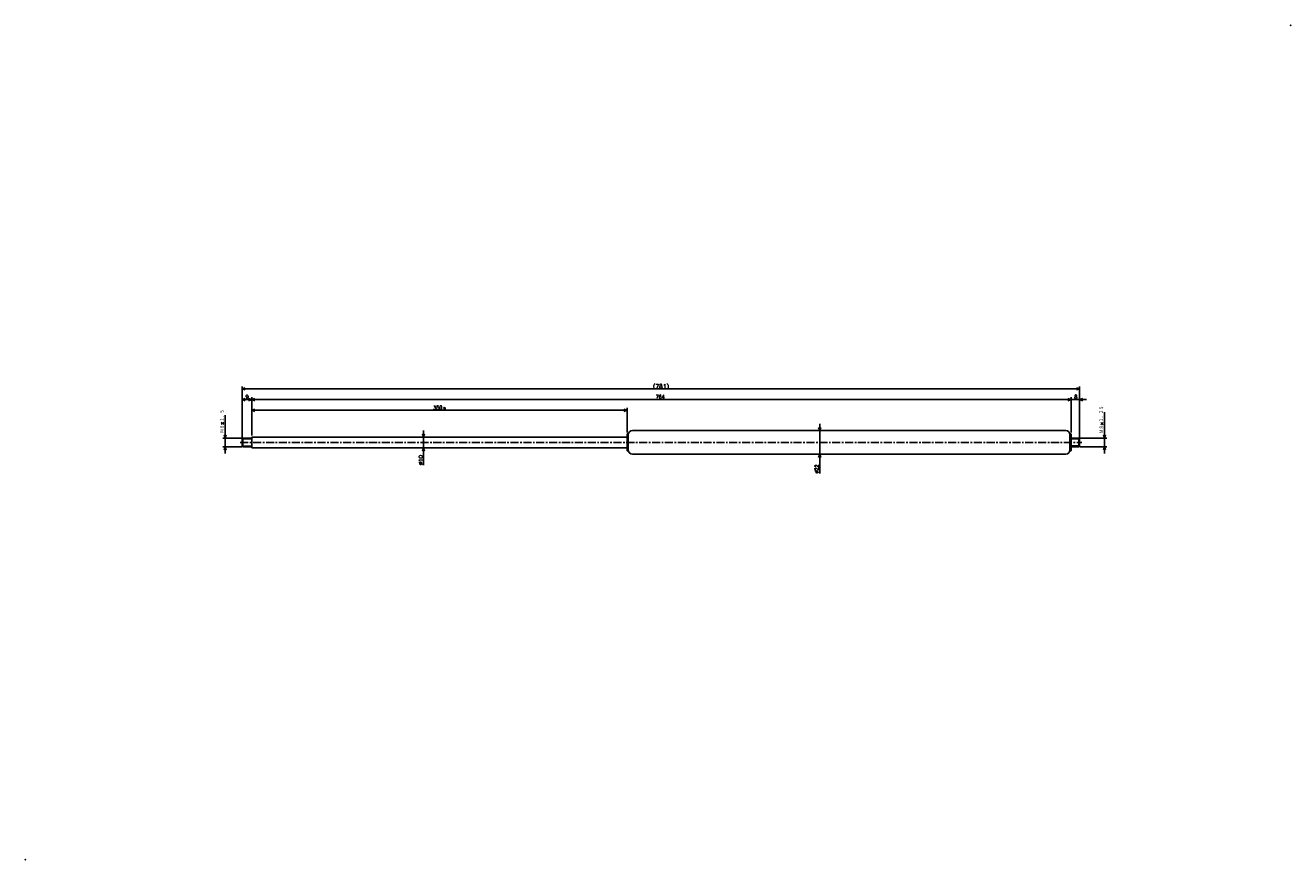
# Model space of a CAD drawing. Extents: x -782 to 398, y -209 to 569.
import ezdxf

# ---------------------------------------------------------------- set-up
doc = ezdxf.new("R2010")
doc.units = 0
doc.linetypes.add('CENTER', pattern=[12, 7.5, -1.5, 1.5, -1.5])
doc.layers.get('0').update_dxf_attribs({"linetype": 'CONTINUOUS'})
doc.styles.get("Standard").update_dxf_attribs({"font": 'txt', "bigfont": 'BIGFONT'})

msp = doc.modelspace()

# ---------------------------------------------------------------- linework, layer by layer
at = {"color": 7, "linetype": 'CONTINUOUS'}
for p, q in [((-580, 184.2), (-580, 232.2)), ((-580, 230), (-577, 231)), ((-580, 230), (201, 230)), ((-580, 230), (-577, 229)), ((201, 230), (198, 231)), ((201, 230), (198, 229)), ((201, 184.4), (201, 232.2)), ((-580, 220), (-577, 221)), ((-580, 220), (-571, 220)), ((-580, 220), (-577, 219)), ((-571, 220), (-574, 221)), ((-571, 220), (-574, 219)), ((-571, 186.5), (-571, 222.3)), ((-571, 220), (-568, 221)), ((193, 220), (-571, 220)), ((-571, 220), (-568, 219)), ((193, 220), (186.6, 220)), ((193, 220), (190, 221)), ((193, 220), (190, 221)), ((193, 220), (190, 219)), ((193, 220), (190, 219)), ((193, 189.3), (193, 222.3)), ((193, 220), (201, 220)), ((201, 220), (204, 221)), ((201, 220), (204, 219)), ((201, 220), (207.3, 220)), ((-595.8, 184), (-595.8, 205.6)), ((-571, 210), (-568, 211)), ((-221, 210), (-571, 210)), ((-571, 210), (-568, 209)), ((-221, 210), (-224, 211)), ((-221, 210), (-224, 209)), ((-221, 189.3), (-221, 212.2)), ((224.2, 184.1), (224.2, 208.4)), ((-595.8, 184), (-595.8, 190.3)), ((-410.8, 185), (-410.8, 191.3)), ((-216, 191.1), (188, 191.1)), ((-216, 191.1), (-178.1, 191.1)), ((-41.4, 191.1), (-42.4, 194.1)), ((-41.4, 191.1), (-41.4, 197.5)), ((-41.4, 191.1), (-40.4, 194.1)), ((-41.4, 191.1), (-41.4, 169.1)), ((224.2, 184.1), (224.2, 190.5)), ((-580.2, 184), (-598.1, 184)), ((-595.8, 184), (-596.8, 187)), ((-595.8, 184), (-594.8, 187)), ((-595.8, 184), (-595.8, 176)), ((-580, 183.4), (-579.4, 184)), ((-580, 183.4), (-580, 176.6)), ((-580, 183.4), (-571, 183.4)), ((-579.4, 184), (-571, 184)), ((-579.4, 184), (-579.4, 176)), ((-571, 185), (-221, 185)), ((-571, 185), (-571, 175)), ((-410.8, 185), (-411.8, 188)), ((-410.8, 185), (-409.8, 188)), ((-410.8, 185), (-410.8, 175)), ((-221, 187.8), (-221, 172.4)), ((-220.7, 188.1), (-220.3, 188.1)), ((-220, 187.8), (-220, 173.1)), ((192, 187.8), (192, 173.1)), ((192.3, 188.1), (192.7, 188.1)), ((193, 187.8), (193, 172.4)), ((193, 184.1), (200.4, 184.1)), ((193, 183.5), (201, 183.5)), ((200.4, 184.1), (200.4, 176.1)), ((201.2, 184.1), (226.5, 184.1)), ((224.2, 184.1), (223.2, 187.1)), ((224.2, 184.1), (225.2, 187.1)), ((224.2, 184.1), (224.2, 176.1)), ((-580.2, 176), (-598.1, 176)), ((-595.8, 176), (-596.8, 173)), ((-595.8, 176), (-594.8, 173)), ((-595.8, 176), (-595.8, 169.7)), ((-580, 176.6), (-571, 176.6)), ((-580, 176.6), (-579.4, 176)), ((-579.4, 176), (-571, 176)), ((-571, 175), (-221, 175)), ((-410.8, 175), (-411.8, 172)), ((-410.8, 175), (-410.8, 159)), ((-410.8, 175), (-409.8, 172)), ((-410.8, 175), (-410.8, 168.7)), ((-220.7, 172.1), (-220.3, 172.1)), ((-216, 169.1), (188, 169.1)), ((-216, 169.1), (-183.4, 169.1)), ((-41.4, 169.1), (-42.4, 166.1)), ((-41.4, 169.1), (-41.4, 151.2)), ((-41.4, 169.1), (-40.4, 166.1)), ((-41.4, 169.1), (-41.4, 162.8)), ((192.3, 172.1), (192.7, 172.1)), ((193, 176.8), (201, 176.8)), ((193, 176.1), (200.4, 176.1)), ((201.2, 176.1), (226.5, 176.1)), ((224.2, 176.1), (223.2, 173.1)), ((224.2, 176.1), (225.2, 173.1)), ((224.2, 176.1), (224.2, 169.8))]:
    msp.add_line(p, q, dxfattribs=at)
at = {"color": 7, "linetype": 'CENTER'}
msp.add_line((-581.7, 180), (203, 180), dxfattribs=at)
at = {"linetype": 'CONTINUOUS'}
for p, q in [((200.4, 184.1), (201, 183.5)), ((201, 183.5), (201, 176.8)), ((200.4, 176.1), (201, 176.8))]:
    msp.add_line(p, q, dxfattribs=at)
at = {"color": 7, "linetype": 'CONTINUOUS'}
for centre, radius, start, end in [((-216, 187.1), 4, 90, 180), ((188, 187.1), 4, 0, 90), ((-220.7, 187.8), 0.3, 90, 180), ((-220.3, 187.8), 0.3, 0, 90), ((192.3, 187.8), 0.3, 90, 180), ((192.7, 187.8), 0.3, 0, 90), ((-220.7, 172.4), 0.3, 180, 270), ((-220.3, 172.4), 0.3, 270, 0), ((-216, 173.1), 4, 180, 270), ((188, 173.1), 4, 270, 0), ((192.3, 172.4), 0.3, 180, 270), ((192.7, 172.4), 0.3, 270, 0)]:
    msp.add_arc(centre, radius, start, end, dxfattribs=at)
for p in [(397.8, 569), (-782.2, -209)]:
    msp.add_point(p, dxfattribs=at)

# ---------------------------------------------------------------- texts
for s, p in [('9', (-576.8, 220.9)), ('8', (196, 220.9))]:
    msp.add_text(s, height=3.5, dxfattribs=at).set_placement(p)
for s, height, width, p in [('(781)', 3.5, 1.140958, (-197, 230.8)), ('764', 3.5, 0.930643, (-194.3, 220.9)), ('350', 3.5, 0.971106, (-401.9, 210.8)), ('St', 1.75, 0.940457, (-392.3, 210.8))]:
    msp.add_text(s, height=height, dxfattribs=dict(at, width=width)).set_placement(p)
for s, width, p in [('Ｍ８×１．２５', 0.773806, (223.3, 188.5)), ('Ｍ８×１．５', 0.774776, (-596.7, 188.9)), ('%%C10', 1.028808, (-411.7, 159)), ('%%C22', 0.868745, (-42.3, 151.2))]:
    msp.add_text(s, height=3.5, rotation=90, dxfattribs=dict(at, width=width)).set_placement(p)

doc.saveas('drawing.dxf')
